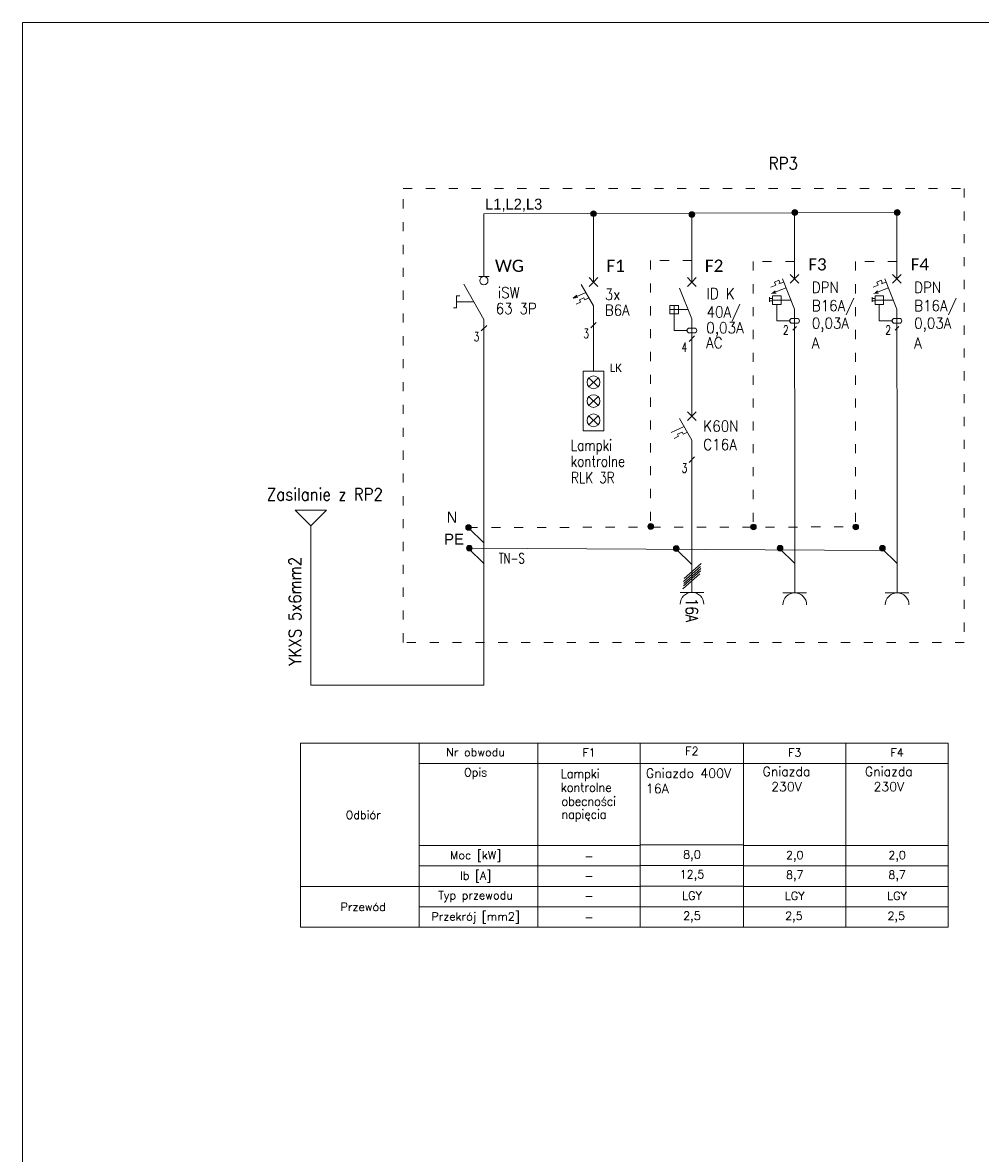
# Model space of a CAD drawing. Header units: millimetres. Extents: x 730 to 10409, y 1134 to 11940.
# Tile 28 of 49: x 6209 to 7467, y 6448 to 7933. Entities that reach past the tile are written whole.
import ezdxf
from ezdxf.enums import TextEntityAlignment as Align

# ---------------------------------------------------------------- set-up
doc = ezdxf.new("R2010")
doc.units = ezdxf.units.MM
doc.linetypes.add('ACAD_ISO03W100', pattern=[30, 12, -18])
doc.layers.add('EL_OSP_Gniazda_Adresy', color=7, linetype='Continuous')
doc.layers.add('EL_OSP_Gniazda_Opisy', color=7, linetype='Continuous')
doc.layers.add('Schematy elektryka', color=7, linetype='Continuous', lineweight=9)
doc.styles.add('ELEKTR', font='romans.shx', dxfattribs={"width": 0.7})
doc.styles.add('ELEKTRYKA', font='simplex.shx')
doc.styles.add('SBC_Oz', font='Calibri', dxfattribs={"height": 2})
doc.styles.add('slv1-simplex', font='simplex.shx', dxfattribs={"width": 0.8})
doc.styles.add('STYLE3', font='romans.shx', dxfattribs={"width": 0.7, "height": 20})

# ---------------------------------------------------------------- blocks, each defined once
blk = doc.blocks.new('*U54')
at = {"ltscale": 2}
for p, q in [((-15, 0), (15, 0)), ((0, 0), (0, -10))]:
    blk.add_line(p, q, dxfattribs=at)
blk.add_arc((0, 15), 15, 180, 0, dxfattribs=at)
at = {"layer": 'EL_OSP_Gniazda_Adresy', "ltscale": 2, "width": 0.7}
blk.add_attdef('ADRES', text='', height=19, dxfattribs=at).set_placement((20, 5), align=Align.MIDDLE_LEFT)
at = {"layer": 'EL_OSP_Gniazda_Opisy', "ltscale": 2, "width": 0.7}
blk.add_attdef('LICZBAGNIAZD', text='', height=16, dxfattribs=at).set_placement((0, 15), align=Align.MIDDLE_CENTER)
blk = doc.blocks.new('*U55')
at = {"ltscale": 2}
for p, q in [((-15, 0), (15, 0)), ((0, 0), (0, -10))]:
    blk.add_line(p, q, dxfattribs=at)
blk.add_arc((0, 15), 15, 180, 0, dxfattribs=at)
at = {"layer": 'EL_OSP_Gniazda_Adresy', "ltscale": 2, "width": 0.7}
blk.add_attdef('ADRES', text='', height=19, dxfattribs=at).set_placement((20, 5), align=Align.MIDDLE_LEFT)
at = {"layer": 'EL_OSP_Gniazda_Opisy', "ltscale": 2, "width": 0.7}
blk.add_attdef('LICZBAGNIAZD', text='', height=16, dxfattribs=at).set_placement((0, 15), align=Align.MIDDLE_CENTER)
blk = doc.blocks.new('*U56')
at = {"ltscale": 2}
for p, q in [((-15, 0), (15, 0)), ((0, 0), (0, -10))]:
    blk.add_line(p, q, dxfattribs=at)
blk.add_arc((0, 15), 15, 180, 0, dxfattribs=at)
at = {"layer": 'EL_OSP_Gniazda_Adresy', "ltscale": 2, "width": 0.7}
blk.add_attdef('ADRES', text='', height=19, dxfattribs=at).set_placement((20, 5), align=Align.MIDDLE_LEFT)
at = {"layer": 'EL_OSP_Gniazda_Opisy', "ltscale": 2, "width": 0.7}
blk.add_attdef('LICZBAGNIAZD', text='', height=16, dxfattribs=at).set_placement((0, 15), align=Align.MIDDLE_CENTER)

msp = doc.modelspace()

# ---------------------------------------------------------------- hatches: boundary and pattern name
at = {"layer": 'Schematy elektryka', "lineweight": 15, "ltscale": 20}
h = msp.add_hatch(color=256, dxfattribs=at)
edge = h.paths.add_edge_path()
edge.add_arc((6959.04, 7681.78), 3.71, 0, 360)
h = msp.add_hatch(color=256, dxfattribs=at)
edge = h.paths.add_edge_path()
edge.add_arc((7088.18, 7680.62), 3.71, 0, 360)
h = msp.add_hatch(color=256, dxfattribs=at)
edge = h.paths.add_edge_path()
edge.add_arc((7223.4, 7683.4), 3.71, 0, 360)
h = msp.add_hatch(color=256, dxfattribs=at)
edge = h.paths.add_edge_path()
edge.add_arc((7357.8, 7683.4), 3.71, 0, 360)
h = msp.add_hatch(color=256, dxfattribs=at)
edge = h.paths.add_edge_path()
edge.add_arc((6794.91, 7269.65), 3.71, 0, 360)
h = msp.add_hatch(color=256, dxfattribs=at)
edge = h.paths.add_edge_path()
edge.add_arc((7034.24, 7271.04), 3.71, 0, 360)
h = msp.add_hatch(color=256, dxfattribs=at)
edge = h.paths.add_edge_path()
edge.add_arc((7169.1, 7270.38), 3.71, 0, 360)
h = msp.add_hatch(color=256, dxfattribs=at)
edge = h.paths.add_edge_path()
edge.add_arc((7303.5, 7270.38), 3.71, 0, 360)
h = msp.add_hatch(color=256, dxfattribs=at)
edge = h.paths.add_edge_path()
edge.add_arc((6796.02, 7242.51), 3.71, 0, 360)
h = msp.add_hatch(color=256, dxfattribs=at)
edge = h.paths.add_edge_path()
edge.add_arc((7067.69, 7241.99), 3.71, 0, 360)
h = msp.add_hatch(color=256, dxfattribs=at)
edge = h.paths.add_edge_path()
edge.add_arc((7204.03, 7242.41), 3.71, 0, 360)
h = msp.add_hatch(color=256, dxfattribs=at)
edge = h.paths.add_edge_path()
edge.add_arc((7338.43, 7242.41), 3.71, 0, 360)

# ---------------------------------------------------------------- linework, layer by layer
at = {"layer": 'Schematy elektryka', "lineweight": 15}
for p, q in [((6815.12, 7681.78), (7357.8, 7683.4)), ((6815.12, 7608.54), (6815.12, 7681.78)), ((6959.04, 7608.54), (6959.04, 7681.78)), ((6815.12, 7621.98), (6815.12, 7621.98)), ((6959.04, 7616.74), (6959.04, 7630.18)), ((6815.12, 7608.54), (6815.12, 7599.13)), ((6959.04, 7616.74), (6959.04, 7592.05)), ((6815.23, 7542.78), (6788.97, 7589.16)), ((6808.4, 7599.13), (6821.84, 7599.13)), ((6959.04, 7560.8), (6942.78, 7588.96)), ((6959.04, 7592.05), (6953.3, 7597.79)), ((6959.04, 7592.05), (6953.3, 7586.31)), ((6959.04, 7592.05), (6964.77, 7597.79)), ((6959.04, 7592.05), (6964.77, 7586.31)), ((7088.24, 7592.04), (7082.51, 7597.78)), ((7088.24, 7592.04), (7082.51, 7586.31)), ((7088.24, 7592.04), (7093.98, 7597.78)), ((7088.24, 7592.04), (7093.98, 7586.31)), ((7223.1, 7596.3), (7217.36, 7602.04)), ((7223.1, 7596.3), (7217.36, 7590.57)), ((7223.1, 7596.3), (7228.84, 7602.04)), ((7223.1, 7596.3), (7228.84, 7590.57)), ((7357.5, 7596.3), (7351.76, 7602.04)), ((7357.5, 7596.3), (7351.76, 7590.57)), ((7357.5, 7596.3), (7363.24, 7602.04)), ((7357.5, 7596.3), (7363.24, 7590.57)), ((6779.25, 7565.97), (6779.25, 7573.74)), ((6779.25, 7573.74), (6783.49, 7573.74)), ((6948.85, 7578.45), (6932.2, 7570.68)), ((6937.25, 7574.78), (6932.2, 7570.68)), ((6802.1, 7565.97), (6779.25, 7565.97)), ((6779.25, 7565.97), (6779.25, 7558.19)), ((6932.2, 7570.68), (6938.59, 7571.92)), ((6941.79, 7565.78), (6936.07, 7563.11)), ((6946.17, 7571.3), (6940.46, 7568.64)), ((6940.46, 7568.64), (6941.79, 7565.78)), ((6947.5, 7568.44), (6946.17, 7571.3)), ((6953.12, 7571.06), (6947.5, 7568.44)), ((6959.04, 7560.8), (6959.04, 7536.11)), ((6775.01, 7558.19), (6779.25, 7558.19)), ((6815.23, 7062.66), (6815.23, 7542.78)), ((6815.23, 7514.46), (6815.23, 7514.46)), ((7223.1, 7525.9), (7223.27, 7378.48)), ((7357.5, 7525.9), (7357.67, 7378.48)), ((7223.27, 7378.48), (7223.27, 7194.9)), ((7357.67, 7378.48), (7357.67, 7194.9)), ((6815.34, 7248.95), (6794.75, 7269.14)), ((6815.23, 7222.39), (6794.64, 7242.57)), ((7223.27, 7222.39), (7202.68, 7242.57)), ((7357.67, 7222.39), (7337.08, 7242.57)), ((6730.24, 6986.49), (6574.33, 6986.49)), ((6730.24, 6744.57), (6730.24, 6986.49)), ((6730.24, 6959.61), (6886.14, 6959.61)), ((6886.14, 6959.61), (7020.54, 6959.61)), ((7156.07, 6959.61), (7290.47, 6959.61)), ((7290.47, 6959.61), (7424.87, 6959.61)), ((6730.24, 6852.09), (6886.14, 6852.09)), ((6886.14, 6852.09), (7020.54, 6852.09)), ((7156.07, 6852.09), (7290.47, 6852.09)), ((7290.47, 6852.09), (7424.87, 6852.09)), ((6730.24, 6825.21), (6886.14, 6825.21)), ((6886.14, 6825.21), (7020.54, 6825.21)), ((7156.07, 6825.21), (7290.47, 6825.21)), ((7290.47, 6825.21), (7424.87, 6825.21)), ((6681.85, 6798.33), (6574.33, 6798.33)), ((6681.85, 6798.33), (6805.5, 6798.33)), ((6681.85, 6798.33), (6886.14, 6798.33)), ((6886.14, 6798.33), (7020.54, 6798.33)), ((7156.07, 6798.33), (7290.47, 6798.33)), ((7290.47, 6798.33), (7424.87, 6798.33)), ((6730.24, 6771.45), (6886.14, 6771.45)), ((6886.14, 6771.45), (7020.54, 6771.45)), ((7156.07, 6771.45), (7290.47, 6771.45)), ((7290.47, 6771.45), (7424.87, 6771.45)), ((6574.33, 6744.57), (6730.24, 6744.57)), ((6628.09, 6744.57), (6628.09, 6744.57))]:
    msp.add_line(p, q, dxfattribs=at)
at = {"layer": 'Schematy elektryka'}
for p, q in [((7088.24, 7591.3), (7088.24, 7680.14)), ((7088.24, 7523.6), (7088.24, 7443.94)), ((7088.24, 7463.06), (7088.25, 7415.88)), ((7088.24, 7441.55), (7088.24, 7441.55)), ((7088.25, 7384.39), (7071.86, 7412.77)), ((7088.25, 7415.88), (7082.47, 7421.65)), ((7088.25, 7415.88), (7082.47, 7410.1)), ((7088.25, 7415.88), (7094.02, 7421.65)), ((7088.25, 7415.88), (7094.02, 7410.1)), ((7077.98, 7402.17), (7061.21, 7394.35)), ((7070.87, 7389.41), (7065.11, 7386.72)), ((7075.28, 7394.97), (7069.52, 7392.28)), ((7069.52, 7392.28), (7070.87, 7389.41)), ((7076.63, 7392.09), (7075.28, 7394.97)), ((7082.28, 7394.73), (7076.63, 7392.09)), ((7088.25, 7384.39), (7088.25, 7359.52)), ((7088.37, 7359.52), (7088.37, 7194.9)), ((6587.76, 7271.98), (6567.24, 7292.5)), ((6567.24, 7292.5), (6587.76, 7292.5)), ((6587.76, 7292.5), (6608.28, 7292.5)), ((6608.28, 7292.5), (6587.76, 7271.98)), ((7088.02, 7221.2), (7067.27, 7241.54)), ((7077.1, 7198.9), (7099.38, 7218.62)), ((7078.09, 7202.8), (7100.37, 7222.52)), ((7076.27, 7189.13), (7098.55, 7208.84)), ((7077.26, 7193.03), (7099.54, 7212.75)), ((7077.75, 7196.13), (7100.03, 7215.85)), ((6574.33, 6986.49), (6574.33, 6744.57)), ((7020.54, 6959.84), (7156.07, 6959.84)), ((7020.54, 6853), (7156.07, 6853)), ((7020.54, 6825.89), (7156.07, 6825.89)), ((7020.54, 6798.79), (7156.07, 6798.79)), ((7020.54, 6771.68), (7156.07, 6771.68))]:
    msp.add_line(p, q, dxfattribs=at)
at = {"layer": 'Schematy elektryka', "lineweight": 15, "ltscale": 0.6}
for p, q in [((7223.1, 7596.3), (7223.1, 7681.17)), ((7357.5, 7596.3), (7357.5, 7681.17)), ((6959.04, 7536.11), (6959.04, 7474.68)), ((6587.76, 7062.66), (6815.23, 7062.66))]:
    msp.add_line(p, q, dxfattribs=at)
at = {"layer": 'Schematy elektryka', "linetype": 'ACAD_ISO03W100', "lineweight": 9}
for p, q in [((7088.24, 7620.28), (7034.01, 7620.28)), ((7034.01, 7620.28), (7034.01, 7271.62)), ((7222.97, 7619.07), (7168.74, 7619.07)), ((7168.74, 7619.07), (7168.74, 7270.41)), ((7357.37, 7619.07), (7303.14, 7619.07)), ((7303.14, 7619.07), (7303.14, 7270.41))]:
    msp.add_line(p, q, dxfattribs=at)
at = {"layer": 'Schematy elektryka', "ltscale": 2}
for p, q in [((7088.24, 7592.04), (7088.24, 7614.6)), ((7088.24, 7543.67), (7072.12, 7583.97)), ((7064.87, 7561.4), (7064.87, 7550.12)), ((7070.51, 7555.76), (7059.23, 7555.76)), ((7088.24, 7513.04), (7088.24, 7543.67)), ((7091.87, 7521.29), (7084.62, 7514.04)), ((7091.87, 7362.48), (7084.62, 7355.23))]:
    msp.add_line(p, q, dxfattribs=at)
at = {"layer": 'Schematy elektryka', "lineweight": 15, "ltscale": 4}
for p, q in [((7202.51, 7589.53), (7208.8, 7592.05)), ((7336.91, 7589.53), (7343.2, 7592.05)), ((7192.02, 7585.34), (7198.32, 7587.86)), ((7192.8, 7576.85), (7211.84, 7584.46)), ((7194.3, 7577.45), (7197.5, 7580.65)), ((7194.3, 7577.45), (7198.82, 7577.34)), ((7326.42, 7585.34), (7332.72, 7587.86)), ((7327.2, 7576.85), (7346.24, 7584.46)), ((7328.7, 7577.45), (7331.9, 7580.65)), ((7328.7, 7577.45), (7333.22, 7577.34)), ((7190.35, 7565.83), (7190.35, 7572.23)), ((7194.35, 7570.6), (7190.35, 7570.6)), ((7194.35, 7567.4), (7190.35, 7567.4)), ((7324.75, 7565.83), (7324.75, 7572.23)), ((7328.75, 7570.6), (7324.75, 7570.6)), ((7328.75, 7567.4), (7324.75, 7567.4))]:
    msp.add_line(p, q, dxfattribs=at)
at = {"layer": 'Schematy elektryka', "lineweight": 15, "ltscale": 2}
for p, q in [((7223.1, 7556.3), (7207.1, 7596.3)), ((7357.5, 7556.3), (7341.5, 7596.3)), ((7205.5, 7568.3), (7194.3, 7568.3)), ((7339.9, 7568.3), (7328.7, 7568.3)), ((7223.1, 7525.9), (7223.1, 7556.3)), ((7357.5, 7525.9), (7357.5, 7556.3)), ((6818.83, 7534.95), (6811.63, 7527.75)), ((6962.64, 7539.05), (6955.44, 7531.85)), ((7225.6, 7533.76), (7220.6, 7528.76)), ((7360, 7533.76), (7355, 7528.76)), ((6964.98, 7466.24), (6953.1, 7454.36)), ((6964.98, 7454.36), (6953.1, 7466.24)), ((6964.98, 7441.63), (6953.1, 7429.75)), ((6964.98, 7429.75), (6953.1, 7441.63)), ((6964.98, 7416.3), (6953.1, 7404.42)), ((6964.98, 7404.42), (6953.1, 7416.3))]:
    msp.add_line(p, q, dxfattribs=at)
at = {"layer": 'Schematy elektryka', "lineweight": 15, "ltscale": 5}
for p, q in [((7199.9, 7541.1), (7199.9, 7562.7)), ((7200.7, 7568.3), (7218.3, 7568.3)), ((7334.3, 7541.1), (7334.3, 7562.7)), ((7335.1, 7568.3), (7352.7, 7568.3)), ((7219.9, 7544.3), (7226.3, 7544.3)), ((7354.3, 7544.3), (7360.7, 7544.3)), ((7216.7, 7541.1), (7199.9, 7541.1)), ((7219.9, 7537.9), (7226.3, 7537.9)), ((7351.1, 7541.1), (7334.3, 7541.1)), ((7354.3, 7537.9), (7360.7, 7537.9))]:
    msp.add_line(p, q, dxfattribs=at)
at = {"layer": 'Schematy elektryka', "ltscale": 5}
for p, q in [((7064.87, 7528.36), (7064.87, 7550.12)), ((7065.68, 7555.76), (7083.41, 7555.76)), ((7085.02, 7531.58), (7091.47, 7531.58)), ((7081.8, 7528.36), (7064.87, 7528.36)), ((7085.02, 7525.13), (7091.47, 7525.13))]:
    msp.add_line(p, q, dxfattribs=at)
at = {"layer": 'Schematy elektryka', "lineweight": 9}
msp.add_line((6587.76, 7062.66), (6587.76, 7271.98), dxfattribs=at)
at = {"layer": 'Schematy elektryka', "linetype": 'ACAD_ISO03W100'}
msp.add_line((6794.91, 7269.65), (7303.14, 7270.41), dxfattribs=at)
at = {"layer": 'Schematy elektryka', "linetype": 'ByBlock', "lineweight": 15, "ltscale": 0.7}
msp.add_line((6794.64, 7242.57), (7340.44, 7239.28), dxfattribs=at)
at = {"layer": 'Schematy elektryka'}
for points in [[(6209.43, 7932.7), (10409.43, 7932.7), (10409.43, 4962.7), (6209.43, 4962.7)], [(7020.54, 6744.57), (7020.54, 6986.63), (7156.07, 6986.63), (7156.07, 6744.57)]]:
    msp.add_lwpolyline(points, close=True, dxfattribs=at)
at = {"layer": 'Schematy elektryka', "linetype": 'ACAD_ISO03W100'}
msp.add_lwpolyline([(6708.93, 7714.85), (7445.93, 7714.85), (7445.93, 7118.73), (6708.93, 7118.73)], close=True, dxfattribs=at)
at = {"layer": 'Schematy elektryka', "lineweight": 15, "ltscale": 4}
for points in [[(7198.32, 7587.86), (7198.32, 7587.86), (7196.64, 7592.04), (7202.33, 7594.32), (7204.01, 7590.13)], [(7332.72, 7587.86), (7332.72, 7587.86), (7331.04, 7592.04), (7336.73, 7594.32), (7338.41, 7590.13)]]:
    msp.add_lwpolyline(points, dxfattribs=at)
at = {"layer": 'Schematy elektryka', "lineweight": 15, "ltscale": 2}
for points in [[(7194.3, 7573.9), (7205.5, 7573.9), (7205.5, 7562.7), (7194.3, 7562.7)], [(7328.7, 7573.9), (7339.9, 7573.9), (7339.9, 7562.7), (7328.7, 7562.7)]]:
    msp.add_lwpolyline(points, close=True, dxfattribs=at)
at = {"layer": 'Schematy elektryka', "ltscale": 2}
msp.add_lwpolyline([(7059.23, 7561.4), (7070.51, 7561.4), (7070.51, 7550.12), (7059.23, 7550.12)], close=True, dxfattribs=at)
at = {"layer": 'Schematy elektryka', "lineweight": 15}
for points in [[(6972.48, 7474.93), (6972.48, 7396.43), (6945.6, 7396.43), (6945.6, 7474.93)], [(6886.14, 6744.57), (6886.14, 6986.49), (7020.54, 6986.49), (7020.54, 6744.57)], [(7156.07, 6744.57), (7156.07, 6986.49), (7290.47, 6986.49), (7290.47, 6744.57)], [(7290.47, 6744.57), (7290.47, 6986.49), (7424.87, 6986.49), (7424.87, 6744.57)]]:
    msp.add_lwpolyline(points, close=True, dxfattribs=at)
msp.add_lwpolyline([(6681.85, 6744.57), (6886.14, 6744.57), (6886.14, 6986.49), (6681.85, 6986.49)], dxfattribs=at)
at = {"layer": 'Schematy elektryka', "lineweight": 15, "ltscale": 20}
for centre in [(6959.04, 7681.78), (7088.18, 7680.62), (7223.4, 7683.4), (7357.8, 7683.4), (6794.91, 7269.65), (7034.24, 7271.04), (7169.1, 7270.38), (7303.5, 7270.38), (6796.02, 7242.51), (7067.69, 7241.99), (7204.03, 7242.41), (7338.43, 7242.41)]:
    msp.add_circle(centre, 3.71, dxfattribs=at)
at = {"layer": 'Schematy elektryka', "lineweight": 15}
for centre, radius in [((6815.12, 7593.76), 5.38), ((6959.04, 7460.3), 8.4), ((6959.04, 7435.69), 8.4), ((6959.04, 7410.36), 8.4)]:
    msp.add_circle(centre, radius, dxfattribs=at)
at = {"layer": 'Schematy elektryka', "lineweight": 15, "ltscale": 4}
for centre in [(7216.7, 7541.1), (7351.1, 7541.1)]:
    msp.add_circle(centre, 0.4, dxfattribs=at)
at = {"layer": 'Schematy elektryka', "ltscale": 4}
msp.add_circle((7081.8, 7528.36), 0.403, dxfattribs=at)
at = {"layer": 'Schematy elektryka', "lineweight": 15, "ltscale": 5}
for centre, start, end in [((7219.9, 7541.1), 90, 270), ((7226.3, 7541.1), 270, 90), ((7354.3, 7541.1), 90, 270), ((7360.7, 7541.1), 270, 90)]:
    msp.add_arc(centre, 3.2, start, end, dxfattribs=at)
at = {"layer": 'Schematy elektryka', "ltscale": 5}
for centre, start, end in [((7085.02, 7528.36), 90, 270), ((7091.47, 7528.36), 270, 90)]:
    msp.add_arc(centre, 3.22, start, end, dxfattribs=at)

# ---------------------------------------------------------------- block references
at = {"layer": 'Schematy elektryka', "lineweight": 15, "ltscale": 2, "xscale": 1.040000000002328, "yscale": 1.040000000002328, "zscale": 1.040000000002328, "rotation": 180}
for name, p in [('*U54', (7088.37, 7184.5)), ('*U55', (7223.27, 7183.76)), ('*U56', (7357.67, 7183.76))]:
    msp.add_blockref(name, p, dxfattribs=at)

# ---------------------------------------------------------------- texts
at = {"layer": 'Schematy elektryka', "lineweight": 15, "style": 'ELEKTRYKA', "width": 0.9}
for s, p in [('RP3', (7208.25, 7747.84)), ('Zasilanie z RP2', (6606.33, 7313.57))]:
    msp.add_text(s, height=16, dxfattribs=at).set_placement(p, align=Align.MIDDLE)
at = {"layer": 'Schematy elektryka', "lineweight": 15, "ltscale": 2, "style": 'ELEKTR'}
for s, height, width, p in [('DPN', 14.4, 0.9, (7245.74, 7584.94)), ('DPN', 14.4, 0.9, (7380.14, 7584.94)), ('iSW', 14.4, 0.9, (6833.36, 7578.08)), ('3x', 14.4, 0.9, (6973.85, 7575.72)), ('63 3P', 14.4, 0.9, (6830.66, 7557.22)), ('B6A', 14.4, 0.9, (6973.85, 7555.07)), ('B16A/', 14.4, 0.9, (7245.74, 7560.95)), ('B16A/', 14.4, 0.9, (7380.14, 7560.95)), ('0,03A', 14.4, 0.9, (7245.74, 7538.01)), ('0,03A', 14.4, 0.9, (7380.14, 7538.01)), ('3', 12, 0.7, (6945.74, 7524.34)), ('2', 12, 0.7, (7208.03, 7528.95)), ('2', 12, 0.7, (7342.43, 7528.95)), ('3', 12, 0.7, (6801.93, 7520.23)), ('Lampki', 14.4, 0.8, (6929.22, 7377.67)), ('kontrolne', 14.4, 0.8, (6929.22, 7356.66)), ('RLK 3R', 14.4, 0.8, (6929.6, 7335.15)), ('Lampki', 12, 0.9, (6916.17, 6946.43)), ('kontrolne', 12, 0.9, (6916.17, 6928.35)), ('obecności', 12, 0.9, (6916.93, 6910.16)), ('napięcia', 12, 0.9, (6916.93, 6893.11))]:
    msp.add_text(s, height=height, dxfattribs=dict(at, width=width)).set_placement(p, align=Align.MIDDLE_LEFT)
at = {"layer": 'Schematy elektryka', "ltscale": 2, "style": 'ELEKTR'}
for s, height, width, p in [('ID K', 14.508, 0.9, (7107.46, 7576.91)), ('40A/', 14.508, 0.9, (7107.46, 7552.74)), ('0,03A', 14.508, 0.9, (7107.12, 7532.05)), ('AC', 14.508, 0.9, (7106.81, 7512.36)), ('4', 12.09, 0.7, (7074.85, 7506.47)), ('K60N', 14.508, 0.9, (7103.17, 7402.79)), ('C16A', 14.508, 0.9, (7103.17, 7378.62)), ('3', 12.09, 0.7, (7074.85, 7347.65))]:
    msp.add_text(s, height=height, dxfattribs=dict(at, width=width)).set_placement(p, align=Align.MIDDLE_LEFT)
at = {"layer": 'Schematy elektryka', "lineweight": 18, "ltscale": 2, "style": 'ELEKTR', "width": 0.9}
for p in [(7245.73, 7511.78), (7380.13, 7511.78)]:
    msp.add_text('A', height=14.4, dxfattribs=at).set_placement(p, align=Align.MIDDLE_LEFT)
at = {"layer": 'Schematy elektryka', "lineweight": 15, "style": 'ELEKTRYKA', "width": 0.9}
msp.add_text('YKXS 5x6mm2', height=16, rotation=90, dxfattribs=at).set_placement((6567.04, 7159.69), align=Align.MIDDLE)
at = {"layer": 'Schematy elektryka', "lineweight": 15, "style": 'ELEKTRYKA'}
for s, p in [('Nr obwodu', (6804.21, 6974.53)), ('Opis', (6804.21, 6946.62)), ('Odbiór', (6656.62, 6892.41)), ('Moc [kW]', (6804.21, 6838.65)), ('Ib [A]', (6804.21, 6811.77)), ('Typ przewodu', (6804.21, 6784.89)), ('Przewód', (6656.62, 6771.45)), ('Przekrój [mm2]', (6804.21, 6758.01))]:
    msp.add_text(s, height=10.752, dxfattribs=at).set_placement(p, align=Align.MIDDLE)
at = {"layer": 'Schematy elektryka', "lineweight": 15, "char_height": 14.4, "attachment_point": 1}
for s, insert, width in [('L1,L2,L3', (6816.79, 7701.43), 8.1082), ('N', (6766.25, 7290.45), 8.1082), ('PE', (6763.07, 7261.58), 9.9508)]:
    msp.add_mtext(s, dxfattribs=dict(at, insert=insert, width=width))
at = {"layer": 'Schematy elektryka', "lineweight": 15, "ltscale": 0.6, "insert": (6834.74, 7235.9), "char_height": 13.44, "width": 57.1148, "attachment_point": 1, "style": 'STYLE3'}
msp.add_mtext('TN-S', dxfattribs=at)
at = {"layer": 'Schematy elektryka', "insert": (7096.17, 7176.92), "char_height": 16, "attachment_point": 1, "rotation": 270, "style": 'slv1-simplex'}
msp.add_mtext_dynamic_manual_height_columns('16A', width=62.1915, gutter_width=12.5, heights=[0], dxfattribs=at)
at = {"layer": 'Schematy elektryka', "lineweight": 15, "style": 'ELEKTRYKA'}
for s, insert, char_height, width, attachment_point in [('F1', (6953.34, 6974.11), 10.752, 115.9378, 5), ('F3', (7223.27, 6974.11), 10.752, 115.9378, 5), ('F4', (7357.67, 6974.11), 10.752, 115.9378, 5), ('Gniazda 230V', (7212.43, 6955.22), 12, 80, 2), ('Gniazda 230V', (7346.83, 6955.22), 12, 80, 2), ('-', (6953.34, 6837.76), 10.75, 134.4, 5), ('2,0', (7223.27, 6837.76), 10.752, 134.4, 5), ('2,0', (7357.67, 6837.76), 10.752, 134.4, 5), ('8,7', (7223.27, 6812.01), 10.752, 134.4, 5), ('8,7', (7357.67, 6812.01), 10.752, 134.4, 5), ('-', (6953.34, 6812.01), 10.75, 134.4, 5), ('-', (6953.34, 6785.85), 10.75, 134.4, 5), ('LGY', (7223.27, 6785.85), 10.752, 134.4, 5), ('LGY', (7357.67, 6785.85), 10.752, 134.4, 5), ('-', (6953.34, 6757.99), 10.75, 134.4, 5), ('2,5', (7222.24, 6757.99), 10.752, 134.4, 5), ('2,5', (7356.64, 6757.99), 10.752, 134.4, 5)]:
    msp.add_mtext(s, dxfattribs=dict(at, insert=insert, char_height=char_height, width=width, attachment_point=attachment_point))
at = {"layer": 'Schematy elektryka', "style": 'ELEKTRYKA'}
for s, insert, char_height, width, attachment_point in [('F2', (7088.31, 6976.05), 10.843, 116.9157, 5), ('Gniazdo 400V 16A', (7027.84, 6953.01), 12.09, 128.2372, 1), ('8,0', (7088.31, 6838.55), 10.843, 135.5336, 5), ('12,5', (7088.31, 6812.58), 10.843, 135.5336, 5), ('LGY', (7088.31, 6786.2), 10.843, 135.5336, 5), ('2,5', (7088.31, 6758.11), 10.843, 135.5336, 5)]:
    msp.add_mtext(s, dxfattribs=dict(at, insert=insert, char_height=char_height, width=width, attachment_point=attachment_point))
at = {"layer": 'Schematy elektryka', "lineweight": 15, "style": 'SBC_Oz'}
for tag, p, height in [('WG', (6829.67, 7605.34), 16), ('F1', (6975.9, 7605.34), 16), ('F3', (7241.05, 7607.21), 16), ('F4', (7375.45, 7607.21), 16), ('LK', (6980.44, 7473.99), 10.75)]:
    msp.add_attdef(tag, p, '', height=height, dxfattribs=at)
at = {"layer": 'Schematy elektryka', "style": 'SBC_Oz'}
msp.add_attdef('F2', (7105.24, 7605.38), '', height=16.12, dxfattribs=at)

doc.saveas('drawing.dxf')
